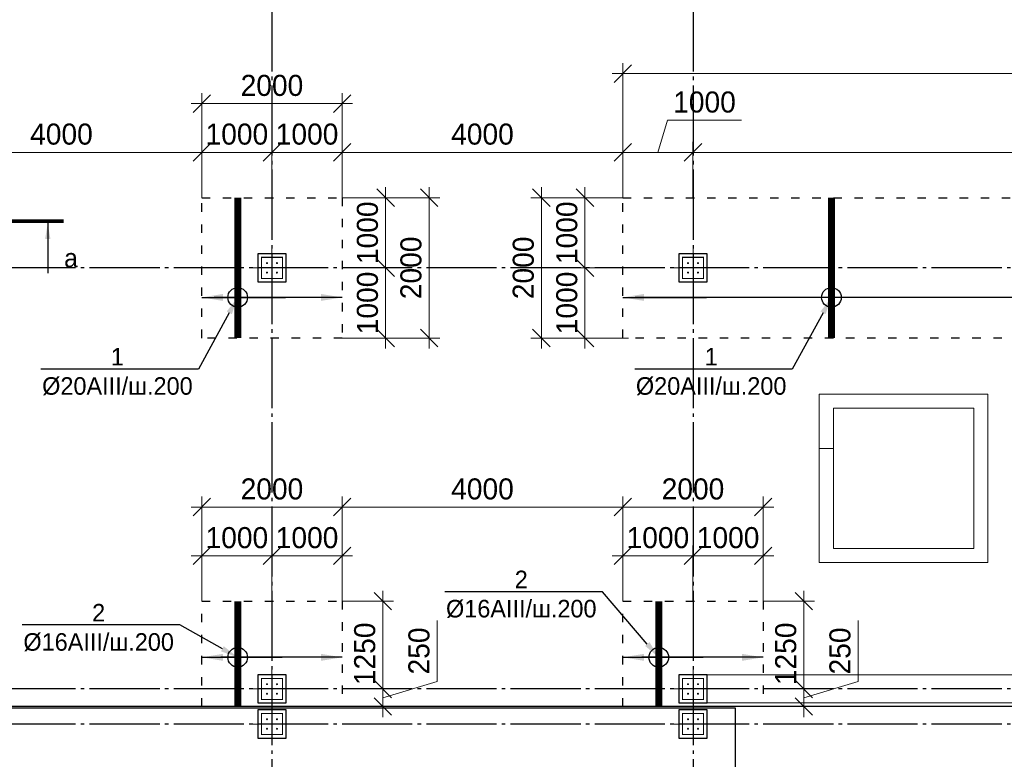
# Model space of a CAD drawing. Header units: millimetres. Extents: x -33345 to 4712671, y -3392 to 121473.
# Tile 80 of 256: x 534347 to 548379, y 70259 to 80798. Entities that reach past the tile are written whole.
import ezdxf
from ezdxf import colors
from ezdxf.entities.mleader import LeaderData, LeaderLine
from ezdxf.math import Vec2, Vec3

# ---------------------------------------------------------------- set-up
doc = ezdxf.new("R2010")
doc.units = ezdxf.units.MM
for name, pattern in [('ACAD_ISO03W100', [30, 12, -18]), ('CENTER2', [28.575, 19.05, -3.175, 3.175, -3.175]), ('ГОСТ 2.303 5', [24, 20, -1.5, 1, -1.5])]:
    doc.linetypes.add(name, pattern=pattern)
for name, color, linetype in [('00-Axes', 1, 'CENTER2'), ('_линия', 7, 'Continuous'), ('A _razmer rtt', 164, 'Continuous')]:
    doc.layers.add(name, color=color, linetype=linetype)
for name, color, linetype, lineweight in [('A _Devor rtt', 176, 'Continuous', 30), ('doors', 250, 'Continuous', 5), ('КЖ Текст', 250, 'Continuous', 15)]:
    doc.layers.add(name, color=color, linetype=linetype, lineweight=lineweight)
doc.styles.add('GOST-2.304_Type-B_italic', font='GOST Common Italic.ttf')
doc.styles.add('RUS text aehalf', font='aehalf.shx', dxfattribs={"width": 0.7, "oblique": 15})
doc.styles.add('X-U-RW-01$0$StyleROMANS', font='GOTHIC.TTF')
doc.dimstyles.new('A', dxfattribs={"dimtxt": 300, "dimasz": 150, "dimexe": 100, "dimexo": 100, "dimgap": 50, "dimtad": 1, "dimdec": 0, "dimzin": 9, "dimtxsty": 'GOST-2.304_Type-B_italic', "dimblk": 'ARCHTICK', "dimcen": 0, "dimdle": 100, "dimclrd": 256, "dimclre": 256, "dimclrt": 256, "dimadec": 0, "dimazin": 2, "dimtm": 1e-09, "dimtfac": 1, "dimtdec": 0, "dimtmove": 1, "dimatfit": 3, "dimfxl": 1, "dimtolj": 1, "dimlwd": -1, "dimlwe": -1, "dimarcsym": 1})
doc.dimstyles.new('RUS м100', dxfattribs={"dimscale": 0, "dimtxt": 250, "dimasz": 100, "dimexe": 100, "dimexo": 0, "dimgap": 70, "dimtad": 1, "dimdec": 0, "dimdsep": 46, "dimtxsty": 'RUS text aehalf', "dimblk": 'OBLIQUE', "dimcen": 0.09, "dimdle": 100, "dimclrd": 256, "dimclre": 256, "dimclrt": 256, "dimadec": 1, "dimazin": 2, "dimtfac": 1, "dimtdec": 0, "dimtofl": 0, "dimtmove": 0, "dimatfit": 3, "dimldrblk": 'OBLIQUE', "dimfxl": 300, "dimtolj": 1, "dimtzin": 0, "dimlwd": -1, "dimlwe": -1, "dimarcsym": 0})

# ---------------------------------------------------------------- blocks, each defined once
blk = doc.blocks.new('gfffggfsre')
at = {"layer": '00-Axes', "color": 251, "linetype": 'ГОСТ 2.303 5', "ltscale": 50, "true_color": 0x636466}
for points in [[(-5273, 16269.4), (-5273, -5825.8)], [(727, 16269.4), (727, -5825.8)], [(42327, 10069.4), (-21034.5, 10069.4)], [(42327, 4069.4), (-21034.5, 4069.4)], [(42327, 3569.4), (-20533.9, 3569.4), (-20643.6, 3457.5), (-21034.5, 3457.5)]]:
    blk.add_lwpolyline(points, dxfattribs=at)
blk = doc.blocks.new('column')
at = {"lineweight": 0}
for points in [[(-68, 56, -1), (-68, 86, -1)], [(68, 56, 1), (68, 86, 1)], [(-68, -56, 1), (-68, -86, 1)], [(68, -56, -1), (68, -86, -1)]]:
    blk.add_hatch(color=0, dxfattribs=at).paths.add_polyline_path(points)
at = {"color": 0, "lineweight": 0}
for p, q in [((0, 300), (0, -300)), ((300, 0), (-300, 0))]:
    blk.add_line(p, q, dxfattribs=at)
at = {"lineweight": 30}
blk.add_lwpolyline([(-200, 200), (200, 200), (200, -200), (-200, -200)], close=True, dxfattribs=at)
at = {"color": 0, "lineweight": 0, "const_width": 15}
blk.add_lwpolyline([(150, -150), (150, 150), (-150, 150), (-150, -150)], close=True, dxfattribs=at)
blk = doc.blocks.new('_ArchTick')
at = {"color": 0, "linetype": 'ByBlock', "const_width": 0.15}
blk.add_lwpolyline([(-0.5, -0.5), (0.5, 0.5)], dxfattribs=at)
blk = doc.blocks.new('_Oblique')
at = {"color": 0, "linetype": 'ByBlock', "lineweight": -2}
blk.add_line((-0.5, -0.5), (0.5, 0.5), dxfattribs=at)
blk = doc.blocks.new('*D3152')
at = {"layer": 'Defpoints', "color": 0, "ltscale": 100, "transparency": 16777216}
for p in [(536942, 78908), (532942, 78462), (536942, 78262)]:
    blk.add_point(p, dxfattribs=at)
at = {"layer": 'doors', "ltscale": 100, "transparency": 16777216}
for p, q in [((532942, 78462), (532942, 79058)), ((536942, 78262), (536942, 79058)), ((532792, 78908), (537092, 78908))]:
    blk.add_line(p, q, dxfattribs=at)
at = {"layer": 'doors', "ltscale": 100, "transparency": 16777216, "xscale": 250, "yscale": 250, "zscale": 250, "rotation": 180}
blk.add_blockref('_Oblique', (532942, 78908), dxfattribs=at)
at = {"layer": 'doors', "ltscale": 100, "transparency": 16777216, "xscale": 250, "yscale": 250, "zscale": 250}
blk.add_blockref('_Oblique', (536942, 78908), dxfattribs=at)
at = {"layer": 'doors', "lineweight": 13, "ltscale": 100, "transparency": 16777216, "insert": (534942, 79166), "char_height": 300, "attachment_point": 5, "style": 'X-U-RW-01$0$StyleROMANS'}
blk.add_mtext('\\A1;4000', dxfattribs=at)
blk = doc.blocks.new('*D3190')
at = {"layer": 'Defpoints', "color": 0, "ltscale": 100, "transparency": 16777216}
for p in [(537942, 78908), (536942, 78262), (537942, 78262)]:
    blk.add_point(p, dxfattribs=at)
at = {"layer": 'doors', "ltscale": 100, "transparency": 16777216}
for p, q in [((536942, 78262), (536942, 79058)), ((537942, 78262), (537942, 79058)), ((536792, 78908), (538092, 78908))]:
    blk.add_line(p, q, dxfattribs=at)
at = {"layer": 'doors', "ltscale": 100, "transparency": 16777216, "xscale": 250, "yscale": 250, "zscale": 250, "rotation": 180}
blk.add_blockref('_Oblique', (536942, 78908), dxfattribs=at)
at = {"layer": 'doors', "ltscale": 100, "transparency": 16777216, "xscale": 250, "yscale": 250, "zscale": 250}
blk.add_blockref('_Oblique', (537942, 78908), dxfattribs=at)
at = {"layer": 'doors', "lineweight": 13, "ltscale": 100, "transparency": 16777216, "insert": (537442, 79166), "char_height": 300, "attachment_point": 5, "style": 'X-U-RW-01$0$StyleROMANS'}
blk.add_mtext('\\A1;1000', dxfattribs=at)
blk = doc.blocks.new('*D3191')
at = {"layer": 'Defpoints', "color": 0, "ltscale": 100, "transparency": 16777216}
for p in [(538942, 78908), (537942, 78262), (538942, 78262)]:
    blk.add_point(p, dxfattribs=at)
at = {"layer": 'doors', "ltscale": 100, "transparency": 16777216}
for p, q in [((537942, 78262), (537942, 79058)), ((538942, 78262), (538942, 79058)), ((537792, 78908), (539092, 78908))]:
    blk.add_line(p, q, dxfattribs=at)
at = {"layer": 'doors', "ltscale": 100, "transparency": 16777216, "xscale": 250, "yscale": 250, "zscale": 250, "rotation": 180}
blk.add_blockref('_Oblique', (537942, 78908), dxfattribs=at)
at = {"layer": 'doors', "ltscale": 100, "transparency": 16777216, "xscale": 250, "yscale": 250, "zscale": 250}
blk.add_blockref('_Oblique', (538942, 78908), dxfattribs=at)
at = {"layer": 'doors', "lineweight": 13, "ltscale": 100, "transparency": 16777216, "insert": (538442, 79166), "char_height": 300, "attachment_point": 5, "style": 'X-U-RW-01$0$StyleROMANS'}
blk.add_mtext('\\A1;1000', dxfattribs=at)
blk = doc.blocks.new('*D3192')
at = {"layer": 'Defpoints', "color": 0, "ltscale": 100, "transparency": 16777216}
for p in [(542942, 78908), (538942, 78262), (542942, 78262)]:
    blk.add_point(p, dxfattribs=at)
at = {"layer": 'doors', "ltscale": 100, "transparency": 16777216}
for p, q in [((538942, 78262), (538942, 79058)), ((542942, 78262), (542942, 79058)), ((538792, 78908), (543092, 78908))]:
    blk.add_line(p, q, dxfattribs=at)
at = {"layer": 'doors', "ltscale": 100, "transparency": 16777216, "xscale": 250, "yscale": 250, "zscale": 250, "rotation": 180}
blk.add_blockref('_Oblique', (538942, 78908), dxfattribs=at)
at = {"layer": 'doors', "ltscale": 100, "transparency": 16777216, "xscale": 250, "yscale": 250, "zscale": 250}
blk.add_blockref('_Oblique', (542942, 78908), dxfattribs=at)
at = {"layer": 'doors', "lineweight": 13, "ltscale": 100, "transparency": 16777216, "insert": (540942, 79166), "char_height": 300, "attachment_point": 5, "style": 'X-U-RW-01$0$StyleROMANS'}
blk.add_mtext('\\A1;4000', dxfattribs=at)
blk = doc.blocks.new('*D3195')
at = {"layer": 'Defpoints', "color": 0, "ltscale": 100, "transparency": 16777216}
for p in [(538942, 78262), (538942, 77262), (539561, 77262)]:
    blk.add_point(p, dxfattribs=at)
at = {"layer": 'doors', "ltscale": 100, "transparency": 16777216}
for p, q in [((539561, 78412), (539561, 77112)), ((538942, 78262), (539711, 78262)), ((538942, 77262), (539711, 77262))]:
    blk.add_line(p, q, dxfattribs=at)
at = {"layer": 'doors', "ltscale": 100, "transparency": 16777216, "xscale": 250, "yscale": 250, "zscale": 250}
for p, rotation in [((539561, 78262), 90), ((539561, 77262), 270)]:
    blk.add_blockref('_Oblique', p, dxfattribs=dict(at, rotation=rotation))
at = {"layer": 'doors', "lineweight": 13, "ltscale": 100, "transparency": 16777216, "insert": (539304, 77762), "char_height": 300, "attachment_point": 5, "rotation": 90, "style": 'X-U-RW-01$0$StyleROMANS'}
blk.add_mtext('\\A1;1000', dxfattribs=at)
blk = doc.blocks.new('*D3196')
at = {"layer": 'Defpoints', "color": 0, "ltscale": 100, "transparency": 16777216}
for p in [(538942, 77262), (538942, 76262), (539561, 76262)]:
    blk.add_point(p, dxfattribs=at)
at = {"layer": 'doors', "ltscale": 100, "transparency": 16777216}
for p, q in [((539561, 77412), (539561, 76112)), ((538942, 77262), (539711, 77262)), ((538942, 76262), (539711, 76262))]:
    blk.add_line(p, q, dxfattribs=at)
at = {"layer": 'doors', "ltscale": 100, "transparency": 16777216, "xscale": 250, "yscale": 250, "zscale": 250}
for p, rotation in [((539561, 77262), 90), ((539561, 76262), 270)]:
    blk.add_blockref('_Oblique', p, dxfattribs=dict(at, rotation=rotation))
at = {"layer": 'doors', "lineweight": 13, "ltscale": 100, "transparency": 16777216, "insert": (539304, 76762), "char_height": 300, "attachment_point": 5, "rotation": 90, "style": 'X-U-RW-01$0$StyleROMANS'}
blk.add_mtext('\\A1;1000', dxfattribs=at)
blk = doc.blocks.new('*D1956')
at = {"layer": 'Defpoints', "color": 0, "ltscale": 100, "transparency": 16777216}
for p in [(538942, 78262), (538942, 76262), (540182, 76262)]:
    blk.add_point(p, dxfattribs=at)
at = {"layer": 'doors', "ltscale": 100, "transparency": 16777216}
for p, q in [((540182, 78412), (540182, 76112)), ((538942, 78262), (540332, 78262)), ((538942, 76262), (540332, 76262))]:
    blk.add_line(p, q, dxfattribs=at)
at = {"layer": 'doors', "ltscale": 100, "transparency": 16777216, "xscale": 250, "yscale": 250, "zscale": 250}
for p, rotation in [((540182, 78262), 90), ((540182, 76262), 270)]:
    blk.add_blockref('_Oblique', p, dxfattribs=dict(at, rotation=rotation))
at = {"layer": 'doors', "lineweight": 13, "ltscale": 100, "transparency": 16777216, "insert": (539924, 77262), "char_height": 300, "attachment_point": 5, "rotation": 90, "style": 'X-U-RW-01$0$StyleROMANS'}
blk.add_mtext('\\A1;2000', dxfattribs=at)
blk = doc.blocks.new('*D3197')
at = {"layer": 'Defpoints', "color": 0, "ltscale": 100, "transparency": 16777216}
for p in [(538942, 72512), (538942, 71262), (539522, 71262)]:
    blk.add_point(p, dxfattribs=at)
at = {"layer": 'doors', "ltscale": 100, "transparency": 16777216}
for p, q in [((539522, 72662), (539522, 71112)), ((538942, 72512), (539672, 72512)), ((538942, 71262), (539672, 71262))]:
    blk.add_line(p, q, dxfattribs=at)
at = {"layer": 'doors', "ltscale": 100, "transparency": 16777216, "xscale": 250, "yscale": 250, "zscale": 250}
for p, rotation in [((539522, 72512), 90), ((539522, 71262), 270)]:
    blk.add_blockref('_Oblique', p, dxfattribs=dict(at, rotation=rotation))
at = {"layer": 'doors', "lineweight": 13, "ltscale": 100, "transparency": 16777216, "insert": (539265, 71762), "char_height": 300, "attachment_point": 5, "rotation": 90, "style": 'X-U-RW-01$0$StyleROMANS'}
blk.add_mtext('\\A1;1250', dxfattribs=at)
blk = doc.blocks.new('*D3198')
at = {"layer": 'Defpoints', "color": 0, "ltscale": 100, "transparency": 16777216}
for p in [(538942, 71262), (538942, 71012), (539522, 71012)]:
    blk.add_point(p, dxfattribs=at)
at = {"layer": 'doors', "ltscale": 100, "transparency": 16777216}
for p, q in [((540295, 71369), (540295, 72237)), ((539522, 71412), (539522, 70862)), ((539522, 71137), (540295, 71369)), ((538942, 71262), (539672, 71262)), ((538942, 71012), (539672, 71012))]:
    blk.add_line(p, q, dxfattribs=at)
at = {"layer": 'doors', "ltscale": 100, "transparency": 16777216, "xscale": 250, "yscale": 250, "zscale": 250}
for p, rotation in [((539522, 71262), 90), ((539522, 71012), 270)]:
    blk.add_blockref('_Oblique', p, dxfattribs=dict(at, rotation=rotation))
at = {"layer": 'doors', "lineweight": 13, "ltscale": 100, "transparency": 16777216, "insert": (540038, 71803), "char_height": 300, "attachment_point": 5, "rotation": 90, "style": 'X-U-RW-01$0$StyleROMANS'}
blk.add_mtext('\\A1;250', dxfattribs=at)
blk = doc.blocks.new('*D1957')
at = {"layer": 'Defpoints', "color": 0, "ltscale": 100, "transparency": 16777216}
for p in [(544942, 72512), (544942, 71262), (545522, 71262)]:
    blk.add_point(p, dxfattribs=at)
at = {"layer": 'doors', "ltscale": 100, "transparency": 16777216}
for p, q in [((545522, 72662), (545522, 71112)), ((544942, 72512), (545672, 72512)), ((544942, 71262), (545672, 71262))]:
    blk.add_line(p, q, dxfattribs=at)
at = {"layer": 'doors', "ltscale": 100, "transparency": 16777216, "xscale": 250, "yscale": 250, "zscale": 250}
for p, rotation in [((545522, 72512), 90), ((545522, 71262), 270)]:
    blk.add_blockref('_Oblique', p, dxfattribs=dict(at, rotation=rotation))
at = {"layer": 'doors', "lineweight": 13, "ltscale": 100, "transparency": 16777216, "insert": (545265, 71762), "char_height": 300, "attachment_point": 5, "rotation": 90, "style": 'X-U-RW-01$0$StyleROMANS'}
blk.add_mtext('\\A1;1250', dxfattribs=at)
blk = doc.blocks.new('*D1958')
at = {"layer": 'Defpoints', "color": 0, "ltscale": 100, "transparency": 16777216}
for p in [(544942, 71262), (544942, 71012), (545522, 71012)]:
    blk.add_point(p, dxfattribs=at)
at = {"layer": 'doors', "ltscale": 100, "transparency": 16777216}
for p, q in [((546295, 71369), (546295, 72237)), ((545522, 71412), (545522, 70862)), ((545522, 71137), (546295, 71369)), ((544942, 71262), (545672, 71262)), ((544942, 71012), (545672, 71012))]:
    blk.add_line(p, q, dxfattribs=at)
at = {"layer": 'doors', "ltscale": 100, "transparency": 16777216, "xscale": 250, "yscale": 250, "zscale": 250}
for p, rotation in [((545522, 71262), 90), ((545522, 71012), 270)]:
    blk.add_blockref('_Oblique', p, dxfattribs=dict(at, rotation=rotation))
at = {"layer": 'doors', "lineweight": 13, "ltscale": 100, "transparency": 16777216, "insert": (546038, 71803), "char_height": 300, "attachment_point": 5, "rotation": 90, "style": 'X-U-RW-01$0$StyleROMANS'}
blk.add_mtext('\\A1;250', dxfattribs=at)
blk = doc.blocks.new('*D1959')
at = {"layer": 'Defpoints', "color": 0, "ltscale": 100, "transparency": 16777216}
for p in [(538942, 79603), (536942, 78262), (538942, 78262)]:
    blk.add_point(p, dxfattribs=at)
at = {"layer": 'doors', "ltscale": 100, "transparency": 16777216}
for p, q in [((536942, 78262), (536942, 79753)), ((538942, 78262), (538942, 79753)), ((536792, 79603), (539092, 79603))]:
    blk.add_line(p, q, dxfattribs=at)
at = {"layer": 'doors', "ltscale": 100, "transparency": 16777216, "xscale": 250, "yscale": 250, "zscale": 250, "rotation": 180}
blk.add_blockref('_Oblique', (536942, 79603), dxfattribs=at)
at = {"layer": 'doors', "ltscale": 100, "transparency": 16777216, "xscale": 250, "yscale": 250, "zscale": 250}
blk.add_blockref('_Oblique', (538942, 79603), dxfattribs=at)
at = {"layer": 'doors', "lineweight": 13, "ltscale": 100, "transparency": 16777216, "insert": (537942, 79860), "char_height": 300, "attachment_point": 5, "style": 'X-U-RW-01$0$StyleROMANS'}
blk.add_mtext('\\A1;2000', dxfattribs=at)
blk = doc.blocks.new('*D1963')
at = {"layer": 'Defpoints', "color": 0, "ltscale": 100, "transparency": 16777216}
for p in [(537942, 73158), (536942, 72512), (537942, 72512)]:
    blk.add_point(p, dxfattribs=at)
at = {"layer": 'doors', "ltscale": 100, "transparency": 16777216}
for p, q in [((536942, 72512), (536942, 73308)), ((537942, 72512), (537942, 73308)), ((536792, 73158), (538092, 73158))]:
    blk.add_line(p, q, dxfattribs=at)
at = {"layer": 'doors', "ltscale": 100, "transparency": 16777216, "xscale": 250, "yscale": 250, "zscale": 250, "rotation": 180}
blk.add_blockref('_Oblique', (536942, 73158), dxfattribs=at)
at = {"layer": 'doors', "ltscale": 100, "transparency": 16777216, "xscale": 250, "yscale": 250, "zscale": 250}
blk.add_blockref('_Oblique', (537942, 73158), dxfattribs=at)
at = {"layer": 'doors', "lineweight": 13, "ltscale": 100, "transparency": 16777216, "insert": (537442, 73416), "char_height": 300, "attachment_point": 5, "style": 'X-U-RW-01$0$StyleROMANS'}
blk.add_mtext('\\A1;1000', dxfattribs=at)
blk = doc.blocks.new('*D1964')
at = {"layer": 'Defpoints', "color": 0, "ltscale": 100, "transparency": 16777216}
for p in [(538942, 73158), (537942, 72512), (538942, 72512)]:
    blk.add_point(p, dxfattribs=at)
at = {"layer": 'doors', "ltscale": 100, "transparency": 16777216}
for p, q in [((537942, 72512), (537942, 73308)), ((538942, 72512), (538942, 73308)), ((537792, 73158), (539092, 73158))]:
    blk.add_line(p, q, dxfattribs=at)
at = {"layer": 'doors', "ltscale": 100, "transparency": 16777216, "xscale": 250, "yscale": 250, "zscale": 250, "rotation": 180}
blk.add_blockref('_Oblique', (537942, 73158), dxfattribs=at)
at = {"layer": 'doors', "ltscale": 100, "transparency": 16777216, "xscale": 250, "yscale": 250, "zscale": 250}
blk.add_blockref('_Oblique', (538942, 73158), dxfattribs=at)
at = {"layer": 'doors', "lineweight": 13, "ltscale": 100, "transparency": 16777216, "insert": (538442, 73416), "char_height": 300, "attachment_point": 5, "style": 'X-U-RW-01$0$StyleROMANS'}
blk.add_mtext('\\A1;1000', dxfattribs=at)
blk = doc.blocks.new('*D1965')
at = {"layer": 'Defpoints', "color": 0, "ltscale": 100, "transparency": 16777216}
for p in [(538942, 73853), (536942, 72512), (538942, 72512)]:
    blk.add_point(p, dxfattribs=at)
at = {"layer": 'doors', "ltscale": 100, "transparency": 16777216}
for p, q in [((536942, 72512), (536942, 74003)), ((538942, 72512), (538942, 74003)), ((536792, 73853), (539092, 73853))]:
    blk.add_line(p, q, dxfattribs=at)
at = {"layer": 'doors', "ltscale": 100, "transparency": 16777216, "xscale": 250, "yscale": 250, "zscale": 250, "rotation": 180}
blk.add_blockref('_Oblique', (536942, 73853), dxfattribs=at)
at = {"layer": 'doors', "ltscale": 100, "transparency": 16777216, "xscale": 250, "yscale": 250, "zscale": 250}
blk.add_blockref('_Oblique', (538942, 73853), dxfattribs=at)
at = {"layer": 'doors', "lineweight": 13, "ltscale": 100, "transparency": 16777216, "insert": (537942, 74110), "char_height": 300, "attachment_point": 5, "style": 'X-U-RW-01$0$StyleROMANS'}
blk.add_mtext('\\A1;2000', dxfattribs=at)
blk = doc.blocks.new('*D1969')
at = {"layer": 'Defpoints', "color": 0, "ltscale": 100, "transparency": 16777216}
for p in [(543942, 73158), (542942, 72512), (543942, 72512)]:
    blk.add_point(p, dxfattribs=at)
at = {"layer": 'doors', "ltscale": 100, "transparency": 16777216}
for p, q in [((542942, 72512), (542942, 73308)), ((543942, 72512), (543942, 73308)), ((542792, 73158), (544092, 73158))]:
    blk.add_line(p, q, dxfattribs=at)
at = {"layer": 'doors', "ltscale": 100, "transparency": 16777216, "xscale": 250, "yscale": 250, "zscale": 250, "rotation": 180}
blk.add_blockref('_Oblique', (542942, 73158), dxfattribs=at)
at = {"layer": 'doors', "ltscale": 100, "transparency": 16777216, "xscale": 250, "yscale": 250, "zscale": 250}
blk.add_blockref('_Oblique', (543942, 73158), dxfattribs=at)
at = {"layer": 'doors', "lineweight": 13, "ltscale": 100, "transparency": 16777216, "insert": (543442, 73416), "char_height": 300, "attachment_point": 5, "style": 'X-U-RW-01$0$StyleROMANS'}
blk.add_mtext('\\A1;1000', dxfattribs=at)
blk = doc.blocks.new('*D1970')
at = {"layer": 'Defpoints', "color": 0, "ltscale": 100, "transparency": 16777216}
for p in [(544942, 73158), (543942, 72512), (544942, 72512)]:
    blk.add_point(p, dxfattribs=at)
at = {"layer": 'doors', "ltscale": 100, "transparency": 16777216}
for p, q in [((543942, 72512), (543942, 73308)), ((544942, 72512), (544942, 73308)), ((543792, 73158), (545092, 73158))]:
    blk.add_line(p, q, dxfattribs=at)
at = {"layer": 'doors', "ltscale": 100, "transparency": 16777216, "xscale": 250, "yscale": 250, "zscale": 250, "rotation": 180}
blk.add_blockref('_Oblique', (543942, 73158), dxfattribs=at)
at = {"layer": 'doors', "ltscale": 100, "transparency": 16777216, "xscale": 250, "yscale": 250, "zscale": 250}
blk.add_blockref('_Oblique', (544942, 73158), dxfattribs=at)
at = {"layer": 'doors', "lineweight": 13, "ltscale": 100, "transparency": 16777216, "insert": (544442, 73416), "char_height": 300, "attachment_point": 5, "style": 'X-U-RW-01$0$StyleROMANS'}
blk.add_mtext('\\A1;1000', dxfattribs=at)
blk = doc.blocks.new('*D1971')
at = {"layer": 'Defpoints', "color": 0, "ltscale": 100, "transparency": 16777216}
for p in [(544942, 73853), (542942, 72512), (544942, 72512)]:
    blk.add_point(p, dxfattribs=at)
at = {"layer": 'doors', "ltscale": 100, "transparency": 16777216}
for p, q in [((542942, 72512), (542942, 74003)), ((544942, 72512), (544942, 74003)), ((542792, 73853), (545092, 73853))]:
    blk.add_line(p, q, dxfattribs=at)
at = {"layer": 'doors', "ltscale": 100, "transparency": 16777216, "xscale": 250, "yscale": 250, "zscale": 250, "rotation": 180}
blk.add_blockref('_Oblique', (542942, 73853), dxfattribs=at)
at = {"layer": 'doors', "ltscale": 100, "transparency": 16777216, "xscale": 250, "yscale": 250, "zscale": 250}
blk.add_blockref('_Oblique', (544942, 73853), dxfattribs=at)
at = {"layer": 'doors', "lineweight": 13, "ltscale": 100, "transparency": 16777216, "insert": (543942, 74110), "char_height": 300, "attachment_point": 5, "style": 'X-U-RW-01$0$StyleROMANS'}
blk.add_mtext('\\A1;2000', dxfattribs=at)
blk = doc.blocks.new('*D3147')
at = {"layer": 'Defpoints', "color": 0, "ltscale": 100, "transparency": 16777216}
for p in [(543942, 78908), (542942, 78262), (543942, 78262)]:
    blk.add_point(p, dxfattribs=at)
at = {"layer": 'doors', "ltscale": 100, "transparency": 16777216}
for p, q in [((543442, 78908), (543579, 79366)), ((543579, 79366), (544633, 79366)), ((542942, 78262), (542942, 79058)), ((543942, 78262), (543942, 79058)), ((542792, 78908), (544092, 78908))]:
    blk.add_line(p, q, dxfattribs=at)
at = {"layer": 'doors', "ltscale": 100, "transparency": 16777216, "xscale": 250, "yscale": 250, "zscale": 250, "rotation": 180}
blk.add_blockref('_Oblique', (542942, 78908), dxfattribs=at)
at = {"layer": 'doors', "ltscale": 100, "transparency": 16777216, "xscale": 250, "yscale": 250, "zscale": 250}
blk.add_blockref('_Oblique', (543942, 78908), dxfattribs=at)
at = {"layer": 'doors', "lineweight": 13, "ltscale": 100, "transparency": 16777216, "insert": (544106, 79623), "char_height": 300, "attachment_point": 5, "style": 'X-U-RW-01$0$StyleROMANS'}
blk.add_mtext('\\A1;1000', dxfattribs=at)
blk = doc.blocks.new('*D3148')
at = {"layer": 'Defpoints', "color": 0, "ltscale": 100, "transparency": 16777216}
for p in [(562942, 78908), (543942, 78262), (562942, 78262)]:
    blk.add_point(p, dxfattribs=at)
at = {"layer": 'doors', "ltscale": 100, "transparency": 16777216}
for p, q in [((543942, 78262), (543942, 79058)), ((562942, 78262), (562942, 79058)), ((543792, 78908), (563092, 78908))]:
    blk.add_line(p, q, dxfattribs=at)
at = {"layer": 'doors', "ltscale": 100, "transparency": 16777216, "xscale": 250, "yscale": 250, "zscale": 250, "rotation": 180}
blk.add_blockref('_Oblique', (543942, 78908), dxfattribs=at)
at = {"layer": 'doors', "ltscale": 100, "transparency": 16777216, "xscale": 250, "yscale": 250, "zscale": 250}
blk.add_blockref('_Oblique', (562942, 78908), dxfattribs=at)
at = {"layer": 'doors', "lineweight": 13, "ltscale": 100, "transparency": 16777216, "insert": (553442, 79166), "char_height": 300, "attachment_point": 5, "style": 'X-U-RW-01$0$StyleROMANS'}
blk.add_mtext('\\A1;19000', dxfattribs=at)
blk = doc.blocks.new('*D1882')
at = {"layer": 'Defpoints', "color": 0, "ltscale": 100, "transparency": 16777216}
for p in [(543022, 78262), (542403, 77262), (543022, 77262)]:
    blk.add_point(p, dxfattribs=at)
at = {"layer": 'doors', "ltscale": 100, "transparency": 16777216}
for p, q in [((542403, 78412), (542403, 77112)), ((543022, 78262), (542253, 78262)), ((543022, 77262), (542253, 77262))]:
    blk.add_line(p, q, dxfattribs=at)
at = {"layer": 'doors', "ltscale": 100, "transparency": 16777216, "xscale": 250, "yscale": 250, "zscale": 250}
for p, rotation in [((542403, 78262), 90), ((542403, 77262), 270)]:
    blk.add_blockref('_Oblique', p, dxfattribs=dict(at, rotation=rotation))
at = {"layer": 'doors', "lineweight": 13, "ltscale": 100, "transparency": 16777216, "insert": (542145, 77762), "char_height": 300, "attachment_point": 5, "rotation": 90, "style": 'X-U-RW-01$0$StyleROMANS'}
blk.add_mtext('\\A1;1000', dxfattribs=at)
blk = doc.blocks.new('*D1944')
at = {"layer": 'Defpoints', "color": 0, "ltscale": 100, "transparency": 16777216}
for p in [(543022, 77262), (542403, 76262), (543022, 76262)]:
    blk.add_point(p, dxfattribs=at)
at = {"layer": 'doors', "ltscale": 100, "transparency": 16777216}
for p, q in [((542403, 77412), (542403, 76112)), ((543022, 77262), (542253, 77262)), ((543022, 76262), (542253, 76262))]:
    blk.add_line(p, q, dxfattribs=at)
at = {"layer": 'doors', "ltscale": 100, "transparency": 16777216, "xscale": 250, "yscale": 250, "zscale": 250}
for p, rotation in [((542403, 77262), 90), ((542403, 76262), 270)]:
    blk.add_blockref('_Oblique', p, dxfattribs=dict(at, rotation=rotation))
at = {"layer": 'doors', "lineweight": 13, "ltscale": 100, "transparency": 16777216, "insert": (542145, 76762), "char_height": 300, "attachment_point": 5, "rotation": 90, "style": 'X-U-RW-01$0$StyleROMANS'}
blk.add_mtext('\\A1;1000', dxfattribs=at)
blk = doc.blocks.new('*D1945')
at = {"layer": 'Defpoints', "color": 0, "ltscale": 100, "transparency": 16777216}
for p in [(543022, 78262), (541782, 76262), (543022, 76262)]:
    blk.add_point(p, dxfattribs=at)
at = {"layer": 'doors', "ltscale": 100, "transparency": 16777216}
for p, q in [((541782, 78412), (541782, 76112)), ((543022, 78262), (541632, 78262)), ((543022, 76262), (541632, 76262))]:
    blk.add_line(p, q, dxfattribs=at)
at = {"layer": 'doors', "ltscale": 100, "transparency": 16777216, "xscale": 250, "yscale": 250, "zscale": 250}
for p, rotation in [((541782, 78262), 90), ((541782, 76262), 270)]:
    blk.add_blockref('_Oblique', p, dxfattribs=dict(at, rotation=rotation))
at = {"layer": 'doors', "lineweight": 13, "ltscale": 100, "transparency": 16777216, "insert": (541525, 77262), "char_height": 300, "attachment_point": 5, "rotation": 90, "style": 'X-U-RW-01$0$StyleROMANS'}
blk.add_mtext('\\A1;2000', dxfattribs=at)
blk = doc.blocks.new('*D1946')
at = {"layer": 'Defpoints', "color": 0, "ltscale": 100, "transparency": 16777216}
for p in [(542942, 73853), (542942, 73646), (538942, 72512)]:
    blk.add_point(p, dxfattribs=at)
at = {"layer": 'doors', "ltscale": 100, "transparency": 16777216}
for p, q in [((538942, 72512), (538942, 74003)), ((542942, 73646), (542942, 74003)), ((538792, 73853), (543092, 73853))]:
    blk.add_line(p, q, dxfattribs=at)
at = {"layer": 'doors', "ltscale": 100, "transparency": 16777216, "xscale": 250, "yscale": 250, "zscale": 250, "rotation": 180}
blk.add_blockref('_Oblique', (538942, 73853), dxfattribs=at)
at = {"layer": 'doors', "ltscale": 100, "transparency": 16777216, "xscale": 250, "yscale": 250, "zscale": 250}
blk.add_blockref('_Oblique', (542942, 73853), dxfattribs=at)
at = {"layer": 'doors', "lineweight": 13, "ltscale": 100, "transparency": 16777216, "insert": (540942, 74110), "char_height": 300, "attachment_point": 5, "style": 'X-U-RW-01$0$StyleROMANS'}
blk.add_mtext('\\A1;4000', dxfattribs=at)
blk = doc.blocks.new('*D1948')
at = {"layer": 'Defpoints', "color": 0, "ltscale": 100, "transparency": 16777216}
for p in [(563942, 80030), (542942, 78262), (563942, 78262)]:
    blk.add_point(p, dxfattribs=at)
at = {"layer": 'doors', "ltscale": 100, "transparency": 16777216}
for p, q in [((542942, 78262), (542942, 80180)), ((563942, 78262), (563942, 80180)), ((542792, 80030), (564092, 80030))]:
    blk.add_line(p, q, dxfattribs=at)
at = {"layer": 'doors', "ltscale": 100, "transparency": 16777216, "xscale": 250, "yscale": 250, "zscale": 250, "rotation": 180}
blk.add_blockref('_Oblique', (542942, 80030), dxfattribs=at)
at = {"layer": 'doors', "ltscale": 100, "transparency": 16777216, "xscale": 250, "yscale": 250, "zscale": 250}
blk.add_blockref('_Oblique', (563942, 80030), dxfattribs=at)
at = {"layer": 'doors', "lineweight": 13, "ltscale": 100, "transparency": 16777216, "insert": (553442, 80287), "char_height": 300, "attachment_point": 5, "style": 'X-U-RW-01$0$StyleROMANS'}
blk.add_mtext('\\A1;21000', dxfattribs=at)

msp = doc.modelspace()

# ---------------------------------------------------------------- linework, layer by layer
at = {"color": 0, "linetype": 'Continuous', "lineweight": 25, "ltscale": 3}
msp.add_line((534746.781, 77900.204), (534746.781, 77187.704), dxfattribs=at)
at = {"color": 5, "lineweight": 30, "ltscale": 10}
for points in [[(525342.185, 71011.959), (525342.185, 83861.959), (585942.185, 83861.959), (585942.185, 71011.959)], [(525342.185, 70991.959), (544542.185, 70991.959), (544542.185, 68061.959), (544542.185, 68061.959), (544542.185, 64661.959), (525342.185, 64661.959)]]:
    msp.add_lwpolyline(points, close=True, dxfattribs=at)
at = {"color": 244, "true_color": 0x991b1e, "const_width": 100}
for points in [[(537453.649, 76261.959), (537453.649, 78261.959)], [(545915.343, 76261.959), (545915.343, 78261.959)], [(537453.691, 71011.959), (537453.691, 72511.959)], [(543453.691, 71011.959), (543453.691, 72511.959)]]:
    msp.add_lwpolyline(points, dxfattribs=at)
at = {"color": 5, "linetype": 'ACAD_ISO03W100', "lineweight": 30, "ltscale": 10}
for points in [[(538942.185, 76261.959), (536942.185, 76261.959), (536942.185, 78261.959), (538942.185, 78261.959)], [(563942.185, 76261.959), (542942.185, 76261.959), (542942.185, 78261.959), (563942.185, 78261.959)], [(538942.185, 71011.959), (536942.185, 71011.959), (536942.185, 72511.959), (538942.185, 72511.959)], [(544942.185, 71011.959), (542942.185, 71011.959), (542942.185, 72511.959), (544942.185, 72511.959)]]:
    msp.add_lwpolyline(points, close=True, dxfattribs=at)
at = {"color": 0, "linetype": 'Continuous', "lineweight": 25, "ltscale": 3, "const_width": 52.5}
msp.add_lwpolyline([(534971.781, 77926.454), (534221.781, 77926.454)], dxfattribs=at)
for centre in [(537453.691, 76840.731), (545915.385, 76840.731), (537453.691, 71712.34), (543453.691, 71712.34)]:
    msp.add_circle(centre, 140)
at = {"color": 0, "linetype": 'Continuous', "lineweight": 25, "ltscale": 3}
msp.add_solid([(534746.781, 77900.204), (534784.49, 77674.867), (534709.073, 77674.867)], dxfattribs=at)
at = {"layer": 'A _Devor rtt', "color": 192, "lineweight": 13, "ltscale": 10}
msp.add_lwpolyline([(547942.185, 75261.959), (545942.185, 75261.959), (545942.185, 74686.959), (545742.185, 74686.959), (545742.185, 75461.959), (548142.185, 75461.959), (548142.185, 73061.959), (545742.185, 73061.959), (545742.185, 74686.959), (545942.185, 74686.959), (545942.185, 73261.959), (547942.185, 73261.959)], close=True, dxfattribs=at)
msp.add_lwpolyline([(544142.185, 71061.959), (549742.185, 71061.959), (549742.185, 71461.959), (544142.185, 71461.959), (544142.185, 71061.959)], dxfattribs=at)

# ---------------------------------------------------------------- block references
at = {"color": 244, "lineweight": 50, "true_color": 0x991b1e}
msp.add_blockref('gfffggfsre', (543215.221, 67192.552), dxfattribs=at)
at = {"xscale": -1, "rotation": 270}
for p in [(537942.185, 77261.959), (543942.185, 77261.959), (537942.185, 71261.959), (543942.185, 71261.959), (537942.185, 70761.959), (543942.185, 70761.959)]:
    msp.add_blockref('column', p, dxfattribs=at)

# ---------------------------------------------------------------- texts
at = {"layer": '_линия', "color": 18, "lineweight": 0, "true_color": 0x260000, "insert": (534980.151, 77534.273), "char_height": 262.5, "width": 109.6435, "attachment_point": 1, "style": 'X-U-RW-01$0$StyleROMANS'}
msp.add_mtext('a', dxfattribs=at)
at = {"layer": 'A _razmer rtt', "insert": (440751.825, 74306.708), "char_height": 300, "width": 2125.65341, "attachment_point": 1, "style": 'X-U-RW-01$0$StyleROMANS'}
msp.add_mtext('\\pi787.25852;X-1\\P\\pi400.23201;шаг 400', dxfattribs=at)
at = {"layer": 'КЖ Текст', "color": 0, "insert": (514416.149, 69272.497), "char_height": 350, "width": 7453.30724, "attachment_point": 5, "style": 'X-U-RW-01$0$StyleROMANS'}
msp.add_mtext('\\pi-687.015,l700,t700;1.^IДанный лист читать совместно с л. \\P2.^IВязку поперечных стержней (хомутов) во всех пересечениях с рабочей арматурой проводить отожжённой стальной проволокой диаметром 0.8-1.2мм. \\P3.^IКонцы поперечных стержней (хомутов) заводить в тело бетона на длину не менее 50мм.\\P4.^IКонцы продольных стержней заанкеровать в торцевые колонны на длину 40d (d-длина арматурного стержня).\\P5.^IМарка стали для арматуры АIII и АI должно быть 25Г2С или 35ГС по ГОСТ 14098-91\\P{\\A1;\\C256;6.^IПосле распалубливания боковые и верхние поверхности фундамента, соприкасающиеся с грунтом, обклеить полиизолом выступающими снизу фундамента. }', dxfattribs=at)

# ---------------------------------------------------------------- dimensions: what is measured, and where the dimension line sits
at = {"layer": 'doors', "color": 0, "lineweight": 13, "ltscale": 100}
for base, p1, p2, picture, middle in [((563942.185, 80029.693), (542942.185, 78261.959), (563942.185, 78261.959), '*D1948', (553442.185, 80287.239)), ((538942.185, 79602.684), (536942.185, 78261.959), (538942.185, 78261.959), '*D1959', (537942.185, 79860.23)), ((543942.185, 78908.073), (542942.185, 78261.959), (543942.185, 78261.959), '*D3147', (543679.449, 79623.165)), ((536942.185, 78908.073), (532942.185, 78461.959), (536942.185, 78261.959), '*D3152', (534942.185, 79165.619)), ((542942.185, 78908.073), (538942.185, 78261.959), (542942.185, 78261.959), '*D3192', (540942.185, 79165.619)), ((562942.185, 78908.073), (543942.185, 78261.959), (562942.185, 78261.959), '*D3148', (553442.185, 79165.619)), ((538942.185, 73852.684), (536942.185, 72511.959), (538942.185, 72511.959), '*D1965', (537942.185, 74110.23)), ((542942.185, 73852.684), (538942.185, 72511.959), (542942.185, 73645.519), '*D1946', (540942.185, 74110.23)), ((544942.185, 73852.684), (542942.185, 72511.959), (544942.185, 72511.959), '*D1971', (543942.185, 74110.23))]:
    dim = msp.add_linear_dim(base=base, p1=p1, p2=p2, dimstyle='RUS м100', override={"dimscale": 1, "dimtxt": 300, "dimasz": 250, "dimexe": 150, "dimgap": 100, "dimtxsty": 'X-U-RW-01$0$StyleROMANS', "dimdle": 150, "dimtmove": 1}, dxfattribs=at)
    dim.commit()
    dim.dimension.update_dxf_attribs({"geometry": picture, "text_midpoint": middle})
for base, p1, p2, picture, middle in [((537942.185, 78908.073), (536942.185, 78261.959), (537942.185, 78261.959), '*D3190', (537442.185, 78908.073)), ((538942.185, 78908.073), (537942.185, 78261.959), (538942.185, 78261.959), '*D3191', (538442.185, 78908.073)), ((537942.185, 73158.073), (536942.185, 72511.959), (537942.185, 72511.959), '*D1963', (537442.185, 73158.073)), ((538942.185, 73158.073), (537942.185, 72511.959), (538942.185, 72511.959), '*D1964', (538442.185, 73158.073)), ((543942.185, 73158.073), (542942.185, 72511.959), (543942.185, 72511.959), '*D1969', (543442.185, 73158.073)), ((544942.185, 73158.073), (543942.185, 72511.959), (544942.185, 72511.959), '*D1970', (544442.185, 73158.073))]:
    dim = msp.add_linear_dim(base=base, p1=p1, p2=p2, dimstyle='RUS м100', override={"dimscale": 1, "dimtxt": 300, "dimasz": 250, "dimexe": 150, "dimgap": 100, "dimtxsty": 'X-U-RW-01$0$StyleROMANS', "dimdle": 150, "dimtmove": 1}, dxfattribs=at)
    dim.commit()
    dim.dimension.update_dxf_attribs({"geometry": picture, "text_midpoint": middle, "dimtype": 160})
for base, p1, p2, picture, middle in [((539561.143, 77261.959), (538942.185, 78261.959), (538942.185, 77261.959), '*D3195', (539561.143, 77761.959)), ((542402.918, 77261.959), (543021.876, 78261.959), (543021.876, 77261.959), '*D1882', (542402.918, 77761.959)), ((539561.143, 76261.959), (538942.185, 77261.959), (538942.185, 76261.959), '*D3196', (539561.143, 76761.959)), ((542402.918, 76261.959), (543021.876, 77261.959), (543021.876, 76261.959), '*D1944', (542402.918, 76761.959)), ((539522.494, 71261.959), (538942.185, 72511.959), (538942.185, 71261.959), '*D3197', (539522.494, 71761.959)), ((545522.494, 71261.959), (544942.185, 72511.959), (544942.185, 71261.959), '*D1957', (545522.494, 71761.959))]:
    dim = msp.add_linear_dim(base=base, p1=p1, p2=p2, angle=90, dimstyle='RUS м100', override={"dimscale": 1, "dimtxt": 300, "dimasz": 250, "dimexe": 150, "dimgap": 100, "dimtxsty": 'X-U-RW-01$0$StyleROMANS', "dimdle": 150, "dimtmove": 1}, dxfattribs=at)
    dim.commit()
    dim.dimension.update_dxf_attribs({"geometry": picture, "text_midpoint": middle, "dimtype": 160})
for base, p1, p2, picture, middle in [((540181.947, 76261.959), (538942.185, 78261.959), (538942.185, 76261.959), '*D1956', (539924.401, 77261.959)), ((541782.114, 76261.959), (543021.876, 78261.959), (543021.876, 76261.959), '*D1945', (541524.568, 77261.959)), ((539522.494, 71011.959), (538942.185, 71261.959), (538942.185, 71011.959), '*D3198', (540037.585, 71468.751)), ((545522.494, 71011.959), (544942.185, 71261.959), (544942.185, 71011.959), '*D1958', (546037.585, 71468.751))]:
    dim = msp.add_linear_dim(base=base, p1=p1, p2=p2, angle=90, dimstyle='RUS м100', override={"dimscale": 1, "dimtxt": 300, "dimasz": 250, "dimexe": 150, "dimgap": 100, "dimtxsty": 'X-U-RW-01$0$StyleROMANS', "dimdle": 150, "dimtmove": 1}, dxfattribs=at)
    dim.commit()
    dim.dimension.update_dxf_attribs({"geometry": picture, "text_midpoint": middle})

# ---------------------------------------------------------------- leaders
for points in [[(536942.185, 76840.732), (538134.982, 76840.731)], [(538942.185, 76840.737), (537119.477, 76840.731)], [(542942.185, 76840.732), (544134.982, 76840.731)], [(563942.185, 76840.737), (543119.477, 76840.731)], [(536942.185, 71712.388), (538088.787, 71712.381)], [(538942.185, 71712.389), (537214.431, 71712.381)], [(542942.185, 71712.388), (544088.787, 71712.381)], [(544942.185, 71712.389), (543214.431, 71712.381)]]:
    msp.add_leader(points, dimstyle='A', override={"dimasz": 300, "dimtad": 0})
at = {"lineweight": 25, "ltscale": 100}
ml = msp.add_multileader_mtext('Standard', dxfattribs=at)
ml.set_content('1\\P%%C20AIII/ш.200', color=256, style='X-U-RW-01$0$StyleROMANS')
ml.set_leader_properties()
ml.build(insert=Vec2(0, 0))
ml.multileader.update_dxf_attribs({"text_left_attachment_type": 6, "text_right_attachment_type": 6, "dogleg_length": 0.36, "arrow_head_size": 250})
ctx = ml.context
ctx.base_point, ctx.char_height, ctx.arrow_head_size, ctx.plane_origin = Vec3(534583.892, 75820.775), 250, 250, Vec3(540537.037, 77246.465)
ctx.left_attachment, ctx.right_attachment, ctx.text_align_type = 6, 6, 1
notes = []
notes.append((ctx, [(0, (1, 1, 0), (536895.526, 75820.775), (-1, 0), 0.36, [(0, [(537453.691, 76840.772)], 0, [])])]))
ctx.mtext.insert, ctx.mtext.defined_height, ctx.mtext.alignment, ctx.mtext.flow_direction = Vec3(535739.529, 76120.775), 460.074, 2, 5
ml = msp.add_multileader_mtext('Standard', dxfattribs=at)
ml.set_content('1\\P%%C20AIII/ш.200', color=256, style='X-U-RW-01$0$StyleROMANS')
ml.set_leader_properties()
ml.build(insert=Vec2(0, 0))
ml.multileader.update_dxf_attribs({"text_left_attachment_type": 6, "text_right_attachment_type": 6, "dogleg_length": 0.36, "arrow_head_size": 250})
ctx = ml.context
ctx.base_point, ctx.char_height, ctx.arrow_head_size, ctx.plane_origin = Vec3(543045.587, 75820.775), 250, 250, Vec3(548998.731, 77246.465)
ctx.left_attachment, ctx.right_attachment, ctx.text_align_type = 6, 6, 1
notes.append((ctx, [(0, (1, 1, 0), (545357.221, 75820.775), (-1, 0), 0.36, [(0, [(545915.385, 76840.772)], 0, [])])]))
ctx.mtext.insert, ctx.mtext.defined_height, ctx.mtext.alignment, ctx.mtext.flow_direction = Vec3(544201.224, 76120.775), 460.074, 2, 5
ml = msp.add_multileader_mtext('Standard', dxfattribs=at)
ml.set_content('2\\P%%C16AIII/ш.200', color=256, style='X-U-RW-01$0$StyleROMANS')
ml.set_leader_properties()
ml.build(insert=Vec2(0, 0))
ml.multileader.update_dxf_attribs({"text_left_attachment_type": 6, "text_right_attachment_type": 6, "dogleg_length": 0.36, "arrow_head_size": 250})
ctx = ml.context
ctx.base_point, ctx.char_height, ctx.arrow_head_size, ctx.plane_origin = Vec3(540339.13, 72647.764), 250, 250, Vec3(546537.037, 72118.074)
ctx.left_attachment, ctx.right_attachment, ctx.text_align_type = 6, 6, 1
notes.append((ctx, [(0, (1, 1, 0), (542650.763, 72647.764), (-1, 0), 0.36, [(0, [(543453.691, 71712.381)], 0, [])])]))
ctx.mtext.insert, ctx.mtext.defined_height, ctx.mtext.alignment, ctx.mtext.flow_direction = Vec3(541494.767, 72947.764), 460.074, 2, 5
ml = msp.add_multileader_mtext('Standard', dxfattribs=at)
ml.set_content('2\\P%%C16AIII/ш.200', color=256, style='X-U-RW-01$0$StyleROMANS')
ml.set_leader_properties()
ml.build(insert=Vec2(0, 0))
ml.multileader.update_dxf_attribs({"text_left_attachment_type": 6, "text_right_attachment_type": 6, "dogleg_length": 0.36, "arrow_head_size": 250})
ctx = ml.context
ctx.base_point, ctx.char_height, ctx.arrow_head_size, ctx.plane_origin = Vec3(534316.528, 72173.202), 250, 250, Vec3(540537.037, 72118.074)
ctx.left_attachment, ctx.right_attachment, ctx.text_align_type = 6, 6, 1
notes.append((ctx, [(0, (1, 1, 0), (536628.162, 72173.202), (-1, 0), 0.36, [(0, [(537453.691, 71712.381)], 0, [])])]))
ctx.mtext.insert, ctx.mtext.defined_height, ctx.mtext.alignment, ctx.mtext.flow_direction = Vec3(535472.165, 72473.202), 460.074, 2, 5
for ctx, leaders in notes:
    for number, flags, end, landing, length, lines in leaders:
        leader = LeaderData()
        leader.index, (leader.has_last_leader_line, leader.has_dogleg_vector, leader.attachment_direction) = number, flags
        leader.last_leader_point, leader.dogleg_vector, leader.dogleg_length = Vec3(end), Vec3(landing), length
        for number, points, colour, breaks in lines:
            line = LeaderLine()
            line.index, line.vertices, line.color, line.breaks = number, Vec3.list(points), colors.encode_raw_color(colour), breaks
            leader.lines.append(line)
        ctx.leaders.append(leader)

doc.saveas('drawing.dxf')
